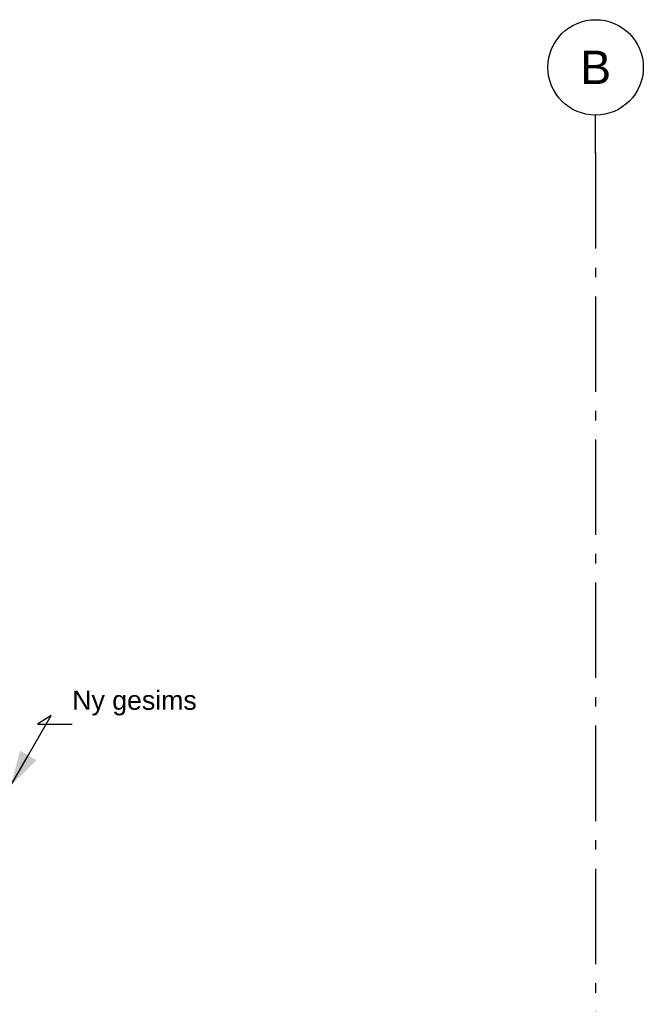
# Model space of a CAD drawing. Header units: millimetres. Extents: x -8544 to 51179, y -2070 to 23603.
# Tile 189 of 190: x 40793 to 44062, y 7889 to 13050. Entities that reach past the tile are written whole.
import ezdxf
from ezdxf.enums import TextEntityAlignment as Align

# ---------------------------------------------------------------- set-up
doc = ezdxf.new("R2010")
doc.units = ezdxf.units.MM
doc.header["$LTSCALE"] = 0.5
doc.header["$MEASUREMENT"] = 0
doc.linetypes.add('Akselinje', pattern=[1500, 1000, -200, 100, -200])
doc.linetypes.add('PLINE', pattern=[0])
doc.layers.add('82-- Modullinjer', color=7, linetype='Continuous')
doc.layers.add('832- Tekst bygning(Nye konstruksjoner)', color=7, linetype='Continuous')
doc.styles.add('GENERATED_STYLE_1', font='arial.ttf')
doc.styles.add('GENERATED_STYLE_3', font='arial.ttf')
doc.dimstyles.new('GENERATED_STYLE__2', dxfattribs={"dimtxt": 0.18, "dimasz": 182.4, "dimexe": 0.18, "dimexo": 0.0625, "dimgap": 0, "dimtad": 0, "dimtih": 1, "dimtoh": 1, "dimdec": 4, "dimzin": 0, "dimdsep": 46, "dimcen": 0.09, "dimadec": 0, "dimazin": 0, "dimtfac": 1, "dimtdec": 4, "dimtmove": 0, "dimatfit": 3, "dimldrblk": 'ARROWHEAD_5', "dimfxl": 1, "dimtolj": 1, "dimtzin": 0, "dimarcsym": 0})

# ---------------------------------------------------------------- blocks, each defined once
blk = doc.blocks.new('Standard grid marker[15]', base_point=(43811.9, 12550))
at = {"layer": '82-- Modullinjer', "linetype": 'Akselinje'}
for p, q in [((43811.9, 12350), (43811.9, 12550)), ((43811.9, 12350), (43811.9, 1550)), ((43811.9, 1550), (43811.9, 1350))]:
    blk.add_line(p, q, dxfattribs=at)
at = {"layer": '82-- Modullinjer', "linetype": 'PLINE'}
for centre in [(43811.9, 12800), (43811.9, 1100)]:
    blk.add_circle(centre, 250, dxfattribs=at)
at = {"layer": '82-- Modullinjer', "linetype": 'Akselinje'}
for p in [(43811.9, 12350), (43811.9, 12350), (43811.9, 1550), (43811.9, 1550)]:
    blk.add_point(p, dxfattribs=at)
at = {"layer": '82-- Modullinjer', "style": 'GENERATED_STYLE_1'}
for tag, p in [('AC_MarkerText_1_0', (43811.9, 12887.5)), ('AC_MarkerText_1_1', (43811.9, 1187.5))]:
    blk.add_attdef(tag, text='', height=175, rotation=360, dxfattribs=at).set_placement(p, align=Align.TOP_CENTER)
blk = doc.blocks.new('ARROWHEAD_5')
at = {"linetype": 'Continuous'}
blk.add_hatch(color=256, dxfattribs=at).paths.add_polyline_path([(-1, 0.2679), (0, 0), (-1, -0.2679)])
blk.add_line((0, 0), (-1, 0), dxfattribs=at)

msp = doc.modelspace()

# ---------------------------------------------------------------- block references
at = {"layer": '82-- Modullinjer', "linetype": 'PLINE'}
ref = msp.add_blockref('Standard grid marker[15]', (43811.9, 12550), dxfattribs=at)
ref.add_attrib('AC_MarkerText_1', 'B', dxfattribs={"color": 7, "height": 175, "rotation": 360, "style": 'GENERATED_STYLE_1'}).set_placement((43811.9, 12887.5), align=Align.TOP_CENTER)
ref.add_attrib('AC_MarkerText_1_1', 'B', dxfattribs={"color": 7, "height": 175, "rotation": 360, "style": 'GENERATED_STYLE_1'}).set_placement((43811.9, 1187.5), align=Align.TOP_CENTER)

# ---------------------------------------------------------------- texts
at = {"layer": '832- Tekst bygning(Nye konstruksjoner)', "linetype": 'Continuous', "insert": (41068.9, 9403), "char_height": 100, "attachment_point": 7, "style": 'GENERATED_STYLE_3'}
msp.add_mtext('\\A1;{\\pql;\\fArial|b0|i0|c0|p0;\\W1.000000;Ny \\fArial|b0|i0|c0|p0;\\W1.000000;gesims}', dxfattribs=at)

# ---------------------------------------------------------------- leaders
at = {"layer": '832- Tekst bygning(Nye konstruksjoner)', "linetype": 'PLINE', "annotation_type": 0, "has_hookline": 1, "hookline_direction": 0, "text_width": 635.5}
msp.add_leader([(40746.6, 9036.1), (40958.7, 9403), (40886.5, 9357.6), (41068.9, 9357.6)], dimstyle='GENERATED_STYLE__2', dxfattribs=at)

doc.saveas('drawing.dxf')
